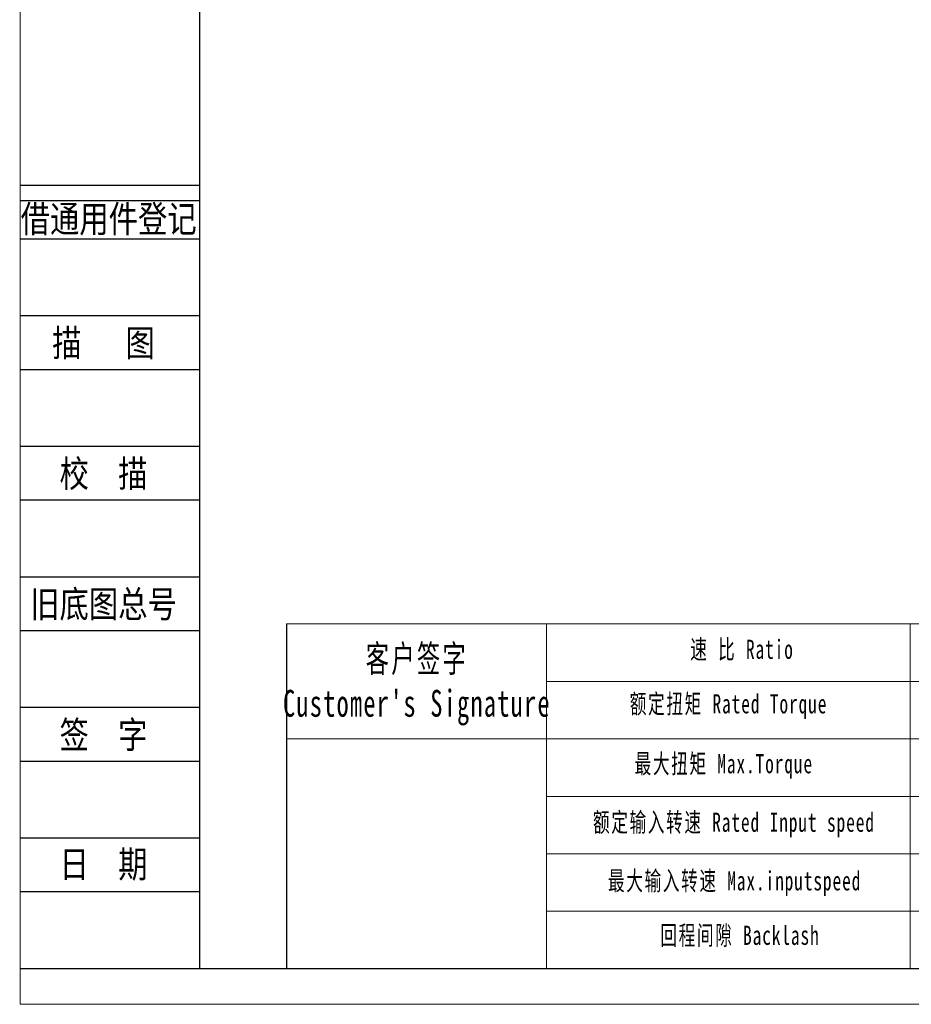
# Model space of a CAD drawing. Header units: millimetres. Extents: x 0 to 1090, y 0 to 771.
# Tile 1 of 7: x 0 to 322, y 0 to 356. Entities that reach past the tile are written whole.
import ezdxf
from ezdxf.enums import TextEntityAlignment as Align

# ---------------------------------------------------------------- set-up
doc = ezdxf.new("R2010")
doc.units = ezdxf.units.MM
doc.header["$LTSCALE"] = 2
doc.layers.get('0').update_dxf_attribs({"lineweight": 18})
for name, color, linetype in [('2细线层', 4, 'Continuous'), ('6文字层', 3, 'Continuous'), ('7标注层', 4, 'Continuous')]:
    doc.layers.add(name, color=color, linetype=linetype)
doc.layers.add('图框_外框线', color=7, linetype='Continuous', lineweight=18)
doc.styles.add('宋体', font='txt', dxfattribs={"width": 0.8})
doc.styles.add('标准', font='txt', dxfattribs={"width": 0.667})

msp = doc.modelspace()

# ---------------------------------------------------------------- linework, layer by layer
for p, q in [((190.29, 137.56), (190.29, 12.96)), ((321.82, 137.56), (321.82, 12.96))]:
    msp.add_line(p, q)
at = {"layer": '2细线层'}
for p, q in [((-0.13, 296.26), (64.89, 296.26)), ((-0.13, 290.7), (64.89, 290.7)), ((-0.13, 276.82), (64.89, 276.82)), ((-0.13, 249.04), (64.89, 249.04)), ((-0.13, 229.6), (64.89, 229.6)), ((-0.13, 201.83), (64.89, 201.83)), ((-0.13, 182.39), (64.89, 182.39)), ((-0.13, 154.62), (64.89, 154.62)), ((-0.13, 135.18), (64.89, 135.18)), ((-0.13, 107.4), (64.89, 107.4)), ((-0.13, 87.96), (64.89, 87.96)), ((-0.13, 60.19), (64.89, 60.19)), ((-0.13, 40.75), (64.89, 40.75)), ((-0.13, 12.98), (64.89, 12.98))]:
    msp.add_line(p, q, dxfattribs=at)
at = {"layer": '7标注层', "color": 0}
msp.add_line((96.3, 137.56), (96.3, 12.98), dxfattribs=at)
at = {"layer": '图框_外框线'}
for p, q in [((96.3, 137.56), (1077.16, 137.56)), ((190.29, 116.78), (741.56, 116.78)), ((96.3, 95.99), (1077.16, 95.99)), ((190.29, 75.2), (1077.16, 75.2)), ((190.29, 54.42), (1077.16, 54.42)), ((190.29, 33.63), (1077.16, 33.63))]:
    msp.add_line(p, q, dxfattribs=at)
at = {"layer": '图框_外框线', "color": 3}
msp.add_lwpolyline([(0, 0), (1090.13, 0), (1090.13, 770.88), (0, 770.88)], close=True, dxfattribs=at)
at = {"layer": '图框_外框线', "color": 3, "lineweight": 25}
msp.add_lwpolyline([(64.89, 12.98), (1077.16, 12.98), (1077.16, 757.9), (64.89, 757.9)], close=True, dxfattribs=at)

# ---------------------------------------------------------------- texts
at = {"layer": '6文字层', "color": 3, "style": '宋体', "width": 0.8}
for s, p in [('借通用件登记', (32.03, 284.13)), ('描   图', (30.17, 239.32)), ('校  描', (30.17, 192.11)), ('旧底图总号', (30.17, 144.9)), ('签  字', (30.17, 97.68)), ('日  期', (30.19, 50.75))]:
    msp.add_text(s, height=9.72, dxfattribs=at).set_placement(p, align=Align.MIDDLE)
at = {"layer": '图框_外框线', "color": 1, "attachment_point": 2, "style": '标准'}
for s, insert, char_height, width in [('\\T1.1;速 比 Ratio', (260.99, 131.85), 6.9291, 56.6174), ("\\T1.1;客户签字\\PCustomer's Signature", (143.46, 129.87), 9.7008, 120.6789), ('\\T1.1;额定扭矩 Rated Torque', (256.12, 112.14), 6.9291, 123.025), ('\\T1.1;最大扭矩 Max.Torque', (254.41, 90.48), 6.9291, 81.7916), ('\\T1.1;额定输入转速 Rated Input speed', (258.06, 69.31), 6.9291, 108.7414), ('\\T1.1;最大输入转速 Max.inputspeed ', (258.31, 48.13), 6.9291, 109.3696), ('\\T1.1;回程间隙 Backlash', (260.26, 28.42), 6.9291, 88.6815)]:
    msp.add_mtext(s, dxfattribs=dict(at, insert=insert, char_height=char_height, width=width))

doc.saveas('drawing.dxf')
